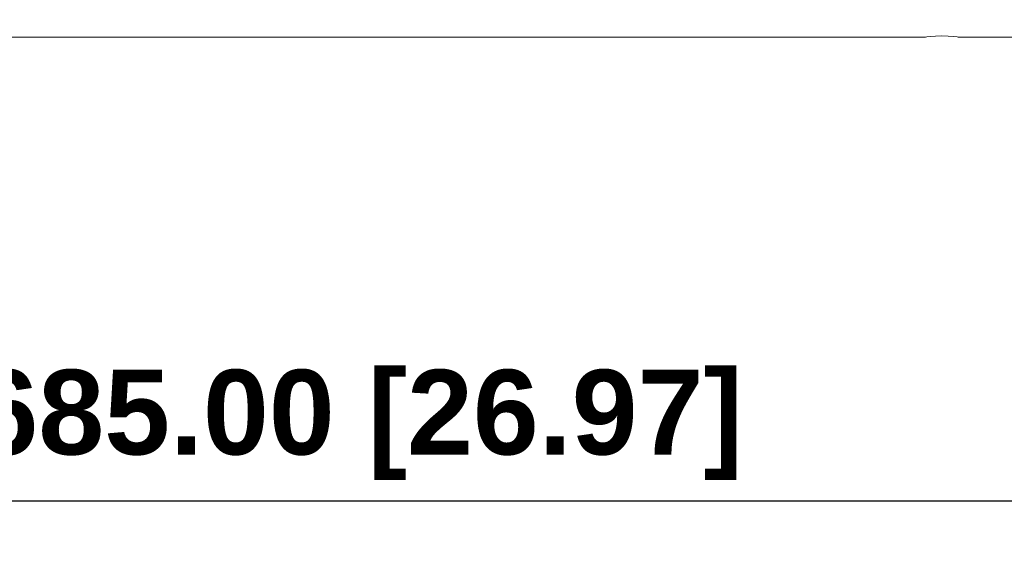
# Model space of a CAD drawing. Header units: millimetres. Extents: x 3925 to 5043, y -86 to 778.
# Tile 55 of 158: x 4389 to 4453, y 382 to 416. Entities that reach past the tile are written whole.
import ezdxf

# ---------------------------------------------------------------- set-up
doc = ezdxf.new("R2010")
doc.units = ezdxf.units.MM
doc.header["$LTSCALE"] = 46.255
doc.header["$PDMODE"] = 3
doc.header["$PDSIZE"] = 1
doc.layers.get('Defpoints').update_dxf_attribs({"linetype": 'CONTINUOUS'})
doc.layers.add('140-154101-01_RIGGDXF_DIMENSION', color=7, linetype='CONTINUOUS')
doc.layers.add('140-154101-0DXF_CONTINUOUS_LINE', color=7, linetype='CONTINUOUS')
doc.styles.add('SLDTEXTSTYLE0', font='arialbd.ttf', dxfattribs={"height": 5.5})
doc.dimstyles.new('SLDDIMSTYLE2', dxfattribs={"dimtxt": 5.650301, "dimasz": 4.572, "dimexe": 0, "dimexo": 0.0625, "dimgap": 1.412575, "dimtad": 0, "dimtih": 1, "dimtoh": 1, "dimlfac": 3.5, "dimrnd": 1e-09, "dimzin": 4, "dimdsep": 46, "dimtxsty": 'SLDTEXTSTYLE0', "dimsah": 1, "dimcen": 0.09, "dimadec": 0, "dimazin": 1, "dimtol": 1, "dimtp": 0.5, "dimtm": 0.5, "dimtfac": 1, "dimtdec": 1, "dimtofl": 0, "dimtmove": 0, "dimatfit": 3, "dimfxl": 1, "dimfrac": 2, "dimtolj": 1, "dimarcsym": 0})

# ---------------------------------------------------------------- blocks, each defined once
blk = doc.blocks.new('*D71')
at = {"layer": '140-154101-01_RIGGDXF_DIMENSION', "color": 0, "linetype": 'Continuous', "lineweight": -2}
for p, q in [((4325.461, 463.556), (4325.461, 385.127)), ((4496.711, 463.556), (4496.711, 385.127)), ((4492.711, 385.127), (4329.461, 385.127))]:
    blk.add_line(p, q, dxfattribs=at)
at = {"layer": '140-154101-01_RIGGDXF_DIMENSION', "color": 0, "linetype": 'Continuous'}
for points in [[(4329.461, 385.794), (4329.461, 384.461), (4325.461, 385.127)], [(4492.711, 385.794), (4492.711, 384.461), (4496.711, 385.127)]]:
    blk.add_solid(points, dxfattribs=at)
at = {"layer": 'Defpoints', "color": 0, "linetype": 'Continuous'}
for p in [(4325.461, 463.618), (4496.711, 463.618), (4325.461, 385.127)]:
    blk.add_point(p, dxfattribs=at)
at = {"layer": '140-154101-01_RIGGDXF_DIMENSION', "color": 0, "linetype": 'Continuous', "insert": (4411.086, 390.076), "char_height": 5.5, "attachment_point": 5, "style": 'SLDTEXTSTYLE0'}
blk.add_mtext('\\A1;685.00 [26.97]', dxfattribs=at)

msp = doc.modelspace()

# ---------------------------------------------------------------- linework, layer by layer
at = {"layer": '140-154101-0DXF_CONTINUOUS_LINE', "color": 7, "linetype": 'Continuous', "lineweight": 0}
for p, q in [((4370.0485, 415.2368), (4447.9235, 415.2368)), ((4450.0485, 415.2368), (4466.8395, 415.2368))]:
    msp.add_line(p, q, dxfattribs=at)
for points in [[(4447.9235, 415.2368), (4448.0028, 415.2498), (4448.2326, 415.2819), (4448.5789, 415.3143), (4448.986, 415.3278)], [(4448.986, 415.3278), (4449.3905, 415.3144), (4449.7371, 415.2821), (4449.9682, 415.25), (4450.0485, 415.237)]]:
    msp.add_lwpolyline(points, dxfattribs=at)

# ---------------------------------------------------------------- dimensions: what is measured, and where the dimension line sits
at = {"layer": '140-154101-01_RIGGDXF_DIMENSION', "color": 2, "linetype": 'Continuous'}
dim = msp.add_linear_dim(base=(4325.461, 385.1274), p1=(4496.711, 463.6183), p2=(4325.461, 463.6183), dimstyle='SLDDIMSTYLE2', override={"dimtxt": 5, "dimasz": 4, "dimtad": 1, "dimtih": 0, "dimtoh": 0, "dimlfac": 4, "dimtol": 0, "dimtp": 0.01, "dimtm": 0.01, "dimtdec": 2, "dimtofl": 1, "dimtzin": 0}, dxfattribs=at)
dim.commit()
dim.dimension.update_dxf_attribs({"geometry": '*D71', "text_midpoint": (4411.086, 385.1274), "dimtype": 160})

doc.saveas('drawing.dxf')
